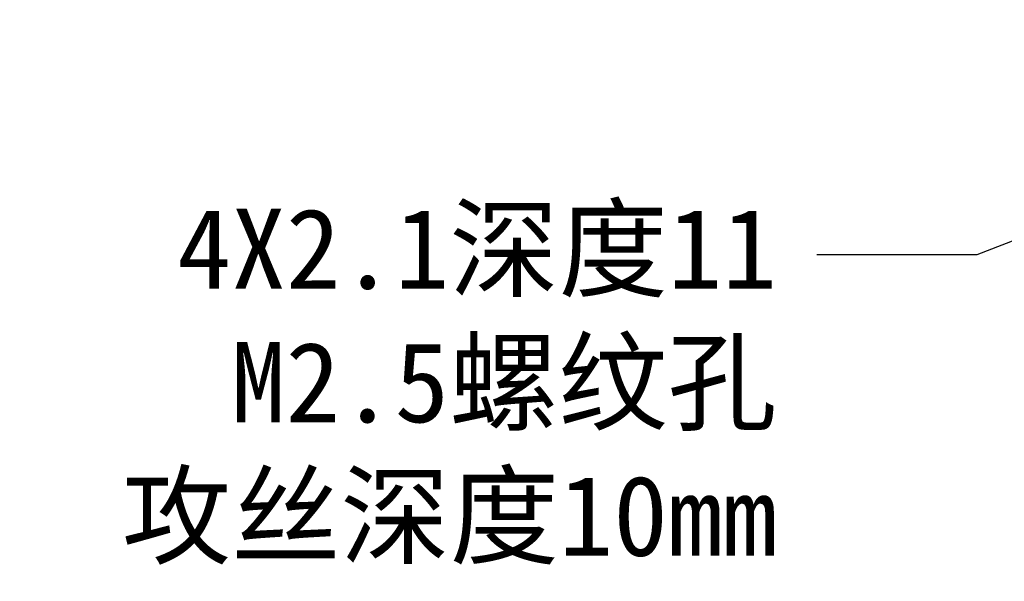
# Model space of a CAD drawing. Header units: millimetres. Extents: x 0 to 420, y 0 to 297.
# Tile 7 of 21: x 118 to 167, y 144 to 172. Entities that reach past the tile are written whole.
import ezdxf
from ezdxf import colors
from ezdxf.entities.mleader import LeaderData, LeaderLine
from ezdxf.math import Vec2, Vec3

# ---------------------------------------------------------------- set-up
doc = ezdxf.new("R2010")
doc.units = ezdxf.units.MM
doc.styles.add('黑体高度3mm', font='simhei.ttf', dxfattribs={"height": 3})

msp = doc.modelspace()

# ---------------------------------------------------------------- leaders
at = {"color": 2}
ml = msp.add_multileader_mtext('Standard', dxfattribs=at)
ml.set_content('4X2.1{\\fSimSun|b0|i0|c134|p2;深度}11\\PM2.5螺纹孔\\P攻丝深度10mm', color=2, style='黑体高度3mm')
ml.set_leader_properties()
ml.build(insert=Vec2(0, 0))
ctx = ml.context
ctx.base_point, ctx.plane_origin = Vec3(119.204, 160.534), Vec3(195.65, 172.273)
ctx.text_align_type = 2
notes = []
notes.append((ctx, [(1, (1, 1, 0), (165.361, 160.534), (-1, 0), 8, [(0, [(195.65, 172.273)], 0, [])])]))
ctx.mtext.insert, ctx.mtext.alignment, ctx.mtext.flow_direction = Vec3(155.361, 162.838), 3, 5
for ctx, leaders in notes:
    for number, flags, end, landing, length, lines in leaders:
        leader = LeaderData()
        leader.index, (leader.has_last_leader_line, leader.has_dogleg_vector, leader.attachment_direction) = number, flags
        leader.last_leader_point, leader.dogleg_vector, leader.dogleg_length = Vec3(end), Vec3(landing), length
        for number, points, colour, breaks in lines:
            line = LeaderLine()
            line.index, line.vertices, line.color, line.breaks = number, Vec3.list(points), colors.encode_raw_color(colour), breaks
            leader.lines.append(line)
        ctx.leaders.append(leader)

doc.saveas('drawing.dxf')
